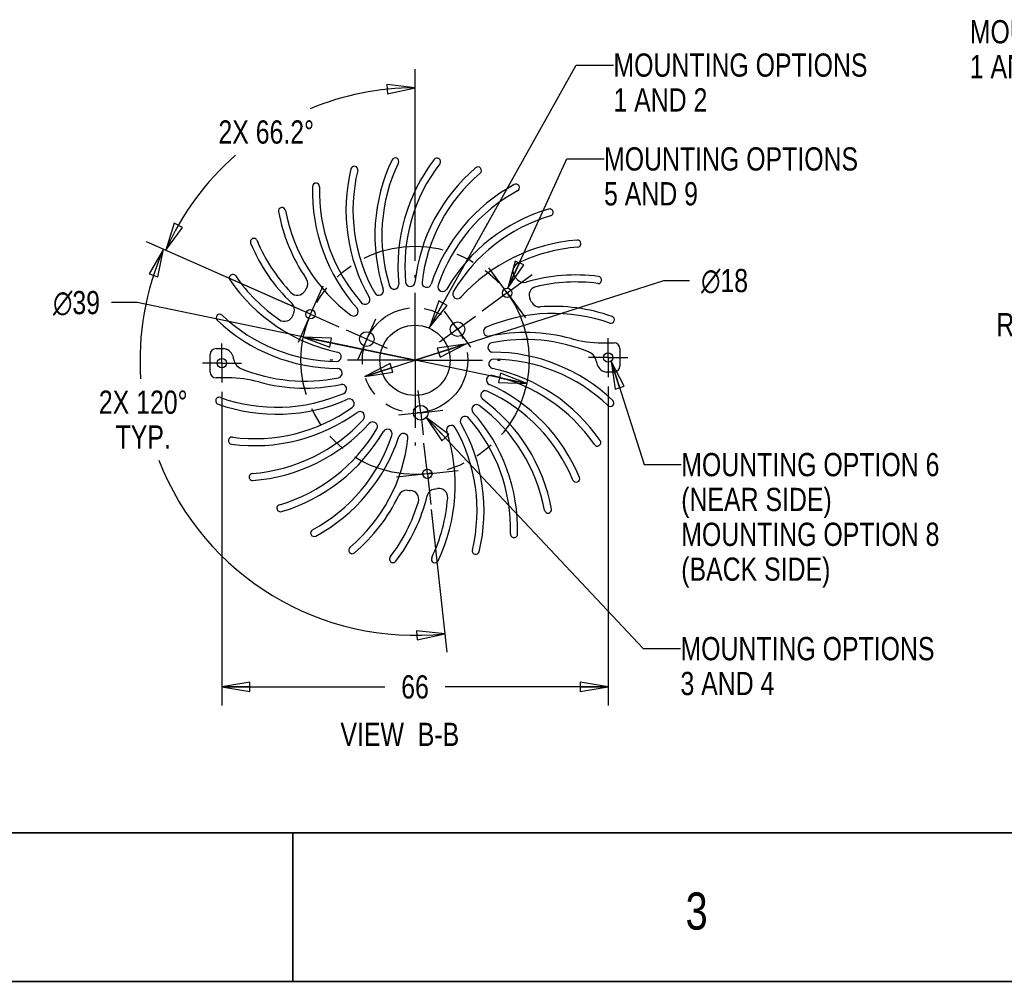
# Model space of a CAD drawing. Header units: inches. Extents: x 0 to 22, y -0.8 to 17.8.
# Tile 3 of 5: x 3.7 to 10.3, y 0 to 6.5. Entities that reach past the tile are written whole.
import ezdxf

# ---------------------------------------------------------------- set-up
doc = ezdxf.new("R2010")
doc.units = ezdxf.units.IN
doc.header["$LTSCALE"] = 1.21
doc.header["$MEASUREMENT"] = 0
doc.linetypes.add('CENTER', pattern=[0.6, 0.375, -0.075, 0.075, -0.075])
doc.linetypes.add('PHANTOM', pattern=[0.8, 0.45, -0.05, 0.1, -0.05, 0.1, -0.05])
doc.layers.get('0').update_dxf_attribs({"linetype": 'CONTINUOUS'})
doc.layers.add('02___PRT_ALL_AXES', color=7, linetype='CONTINUOUS')
doc.layers.add('DEFAULT_3', color=7, linetype='PHANTOM')
doc.styles.get("Standard").update_dxf_attribs({"font": 'txt', "width": 0.8})
doc.styles.add('TEXTSTYLE_1', font='gdt', dxfattribs={"width": 0.8})
doc.dimstyles.new('DIMSTYLE_1', dxfattribs={"dimtxt": 0.15625, "dimasz": 0.1875, "dimexe": 0.18, "dimexo": 0.0625, "dimgap": 0.09, "dimtad": 0, "dimtih": 1, "dimtoh": 1, "dimdec": 0, "dimzin": 4, "dimdsep": 46, "dimtxsty": 'STANDARD', "dimblk": 'CLOSED', "dimblk1": 'CLOSED', "dimblk2": 'CLOSED', "dimcen": 0.09, "dimadec": 0, "dimazin": 0, "dimtfac": 1, "dimtdec": 0, "dimtofl": 0, "dimtmove": 0, "dimatfit": 3, "dimldrblk": 'CLOSED', "dimfxl": 1, "dimtolj": 1, "dimtzin": 4, "dimarcsym": 0})
doc.dimstyles.new('DIMSTYLE_10', dxfattribs={"dimtxt": 0.15625, "dimasz": 0.1875, "dimexe": 0.18, "dimexo": 0.0625, "dimgap": 0.09, "dimtad": 0, "dimtih": 1, "dimtoh": 1, "dimdec": 0, "dimzin": 4, "dimdsep": 46, "dimtxsty": 'STANDARD', "dimblk": 'CLOSED', "dimblk1": 'CLOSED', "dimblk2": 'CLOSED', "dimcen": 0.09, "dimadec": 0, "dimazin": 0, "dimtfac": 1, "dimtdec": 0, "dimtofl": 0, "dimtmove": 0, "dimatfit": 3, "dimldrblk": 'CLOSED', "dimfxl": 1, "dimtolj": 1, "dimtzin": 4, "dimarcsym": 0})
doc.dimstyles.new('DIMSTYLE_12', dxfattribs={"dimtxt": 0.15625, "dimasz": 0.1875, "dimexe": 0.18, "dimexo": 0.0625, "dimgap": 0.09, "dimtad": 0, "dimtih": 1, "dimtoh": 1, "dimlfac": 0.5, "dimzin": 4, "dimdsep": 46, "dimtxsty": 'STANDARD', "dimblk": 'CLOSED', "dimblk1": 'CLOSED', "dimblk2": 'CLOSED', "dimcen": 0.09, "dimadec": 0, "dimazin": 0, "dimtfac": 1, "dimtofl": 0, "dimtmove": 0, "dimatfit": 3, "dimldrblk": 'CLOSED', "dimfxl": 1, "dimtolj": 1, "dimtzin": 4, "dimarcsym": 0})
doc.dimstyles.new('DIMSTYLE_5', dxfattribs={"dimtxt": 0.15625, "dimasz": 0.1875, "dimexe": 0.18, "dimexo": 0.0625, "dimgap": 0.09, "dimtad": 0, "dimtih": 1, "dimtoh": 1, "dimdec": 1, "dimzin": 4, "dimdsep": 46, "dimtxsty": 'STANDARD', "dimblk": 'CLOSED', "dimblk1": 'CLOSED', "dimblk2": 'CLOSED', "dimcen": 0.09, "dimadec": 0, "dimazin": 0, "dimtfac": 1, "dimtdec": 1, "dimtofl": 0, "dimtmove": 0, "dimatfit": 3, "dimldrblk": 'CLOSED', "dimfxl": 1, "dimtolj": 1, "dimtzin": 4, "dimarcsym": 0})
doc.dimstyles.get("Standard").update_dxf_attribs({"dimtxt": 0.15625, "dimasz": 0.1875, "dimexe": 0.18, "dimexo": 0.0625, "dimgap": 0.09, "dimtad": 0, "dimtih": 1, "dimtoh": 1, "dimzin": 4, "dimdsep": 46, "dimtxsty": 'STANDARD', "dimblk": 'CLOSED', "dimblk1": 'CLOSED', "dimblk2": 'CLOSED', "dimcen": 0.09, "dimadec": 0, "dimazin": 0, "dimtp": 0.01, "dimtm": 0.01, "dimtfac": 1, "dimtofl": 0, "dimtmove": 0, "dimatfit": 3, "dimldrblk": 'CLOSED', "dimfxl": 1, "dimtolj": 1, "dimtzin": 4, "dimarcsym": 0})

# ---------------------------------------------------------------- blocks, each defined once
blk = doc.blocks.new('_CLOSED')
at = {"color": 0, "linetype": 'BYBLOCK'}
for p, q in [((0, 0), (-1, 0.167)), ((-1, 0.167), (-1, -0.167)), ((-1, -0.167), (0, 0)), ((-1, 0), (0, 0))]:
    blk.add_line(p, q, dxfattribs=at)
blk = doc.blocks.new('*D0')
at = {"color": 2, "linetype": 'CONTINUOUS'}
for p, q in [((4.4625, 4.5671), (4.2906, 4.5671)), ((6.3316, 4.1791), (4.4625, 4.5671)), ((5.5802, 4.3351), (6.3316, 4.1791)), ((7.083, 4.0232), (6.3316, 4.1791))]:
    blk.add_line(p, q, dxfattribs=at)
at = {"color": 2, "linetype": 'CONTINUOUS', "xscale": 0.1875, "yscale": 0.1875, "zscale": 0.1875}
for p, rotation in [((5.5802, 4.3351), 168.2744332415), ((7.083, 4.0232), 348.2744332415)]:
    blk.add_blockref('_CLOSED', p, dxfattribs=dict(at, rotation=rotation))
at = {"color": 2, "linetype": 'CONTINUOUS', "insert": (4.2125, 4.6452), "char_height": 0.15625, "width": 0.458333, "attachment_point": 3, "line_spacing_factor": 0.9, "style": 'TEXTSTYLE_1'}
blk.add_mtext('{\\Fgdt;n}\\Ftxt;39', dxfattribs=at)
blk = doc.blocks.new('*D1')
at = {"color": 2, "linetype": 'CONTINUOUS'}
for p, q in [((6.3317, 4.1788), (8.0062, 4.7154)), ((8.0062, 4.7154), (8.1781, 4.7154)), ((6.669, 4.2869), (6.3317, 4.1788)), ((5.9944, 4.0708), (6.3317, 4.1788))]:
    blk.add_line(p, q, dxfattribs=at)
at = {"color": 2, "linetype": 'CONTINUOUS', "xscale": 0.1875, "yscale": 0.1875, "zscale": 0.1875}
for p, rotation in [((6.669, 4.2869), 17.7676741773), ((5.9944, 4.0708), 197.7676741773)]:
    blk.add_blockref('_CLOSED', p, dxfattribs=dict(at, rotation=rotation))
at = {"color": 2, "linetype": 'CONTINUOUS', "insert": (8.2562, 4.7935), "char_height": 0.15625, "width": 0.458333, "attachment_point": 1, "line_spacing_factor": 0.9, "style": 'TEXTSTYLE_1'}
blk.add_mtext('{\\Fgdt;n}\\Ftxt;18', dxfattribs=at)
blk = doc.blocks.new('*D15')
at = {"color": 2, "linetype": 'CONTINUOUS'}
for p, q in [((6.3316, 4.8477), (6.3316, 6.137)), ((5.4295, 4.5768), (4.54, 4.9693))]:
    blk.add_line(p, q, dxfattribs=at)
for points in [[(6.1459, 5.9712), (6.3316, 6.012), (6.1427, 6.0336), (6.1459, 5.9712)], [(4.7108, 5.1003), (4.6544, 4.9188), (4.7667, 5.0722), (4.7108, 5.1003)]]:
    blk.add_lwpolyline(points, dxfattribs=at)
for start, end in [(90, 112.63182), (131.18972, 156.19032)]:
    blk.add_arc((6.3316, 4.1788), 1.8332, start, end, dxfattribs=at)
at = {"color": 2, "linetype": 'CONTINUOUS', "insert": (5.3306, 5.7927), "char_height": 0.15625, "width": 0.979167, "attachment_point": 2, "line_spacing_factor": 0.9}
blk.add_mtext('2X 66.2\\Fgdt;{\\Fgdt;~}', dxfattribs=at)
blk = doc.blocks.new('*D16')
at = {"color": 2, "linetype": 'CONTINUOUS'}
for p, q in [((5.572, 4.5139), (4.5247, 4.9761)), ((6.4404, 3.1758), (6.5446, 2.2153))]:
    blk.add_line(p, q, dxfattribs=at)
for points in [[(4.6014, 4.7393), (4.6391, 4.9256), (4.543, 4.7616), (4.6014, 4.7393)], [(6.3457, 2.2976), (6.5311, 2.3396), (6.3421, 2.36), (6.3457, 2.2976)]]:
    blk.add_lwpolyline(points, dxfattribs=at)
for start, end in [(156.19032, 183.88423), (201.30628, 276.19032)]:
    blk.add_arc((6.3316, 4.1788), 1.85, start, end, dxfattribs=at)
at = {"color": 2, "linetype": 'CONTINUOUS', "insert": (4.5032, 3.9753), "char_height": 0.15625, "width": 0.854167, "attachment_point": 2, "line_spacing_factor": 0.9}
blk.add_mtext('2X 120\\Fgdt;{\\Fgdt;~}\\P\\Ftxt;TYP.', dxfattribs=at)
blk = doc.blocks.new('*D17')
at = {"color": 2, "linetype": 'CONTINUOUS'}
for p, q in [((7.6307, 4.0033), (7.6307, 1.8571)), ((5.0325, 3.9662), (5.0325, 1.8571)), ((5.0325, 1.9821), (6.1285, 1.9821)), ((7.6307, 1.9821), (6.5347, 1.9821))]:
    blk.add_line(p, q, dxfattribs=at)
at = {"color": 2, "linetype": 'CONTINUOUS', "xscale": 0.1875, "yscale": 0.1875, "zscale": 0.1875, "rotation": 180}
blk.add_blockref('_CLOSED', (5.0325, 1.9821), dxfattribs=at)
at = {"color": 2, "linetype": 'CONTINUOUS', "xscale": 0.1875, "yscale": 0.1875, "zscale": 0.1875}
blk.add_blockref('_CLOSED', (7.6307, 1.9821), dxfattribs=at)
at = {"color": 2, "linetype": 'CONTINUOUS', "insert": (6.3316, 2.0602), "char_height": 0.15625, "width": 0.25, "attachment_point": 2, "line_spacing_factor": 0.9}
blk.add_mtext('66', dxfattribs=at)
blk = doc.blocks.new('*D23')
at = {"color": 2, "linetype": 'CONTINUOUS'}
for p, q in [((11.2762, 4.9844), (10.7054, 4.4184)), ((10.7054, 4.4184), (10.5336, 4.4184))]:
    blk.add_line(p, q, dxfattribs=at)
at = {"color": 2, "linetype": 'CONTINUOUS', "xscale": 0.1875, "yscale": 0.1875, "zscale": 0.1875, "rotation": 44.7600833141}
blk.add_blockref('_CLOSED', (11.2762, 4.9844), dxfattribs=at)
at = {"color": 2, "linetype": 'CONTINUOUS', "insert": (10.4554, 4.4966), "char_height": 0.15625, "width": 0.25, "attachment_point": 3, "line_spacing_factor": 0.9}
blk.add_mtext('R1', dxfattribs=at)

msp = doc.modelspace()

# ---------------------------------------------------------------- linework, layer by layer
at = {"color": 7, "linetype": 'CONTINUOUS'}
for p, q in [((4.99301, 4.2575), (5.04449, 4.2575)), ((5.05911, 4.25469), (5.06253, 4.25332)), ((7.58858, 4.29687), (7.67018, 4.29687)), ((7.70955, 4.2575), (7.70955, 4.13939)), ((4.95364, 4.10002), (4.95364, 4.21813)), ((5.07462, 4.06065), (4.99301, 4.06065)), ((7.60408, 4.10284), (7.60066, 4.10421)), ((7.67018, 4.10002), (7.61871, 4.10002))]:
    msp.add_line(p, q, dxfattribs=at)
at = {"color": 7, "linetype": 'CONTINUOUS', "const_width": 0.01}
for points in [[(21.51, 1), (0.51, 1)], [(5.51, 1), (5.51, 0)], [(22.01, 0), (0.01, 0)]]:
    msp.add_lwpolyline(points, dxfattribs=at)
at = {"color": 7, "linetype": 'CONTINUOUS'}
for centre, radius in [((6.95119, 4.63207), 0.0315), ((5.62922, 4.48869), 0.0315), ((6.3316, 4.17876), 0.23622), ((6.41438, 3.41552), 0.0315)]:
    msp.add_circle(centre, radius, dxfattribs=at)
for centre, radius, start, end in [((7.24265, 5.01833), 1.1811, 154.461428, 197.793102), ((7.24265, 5.01833), 1.13386, 154.461428, 197.427755), ((6.19826, 5.51734), 0.02362, 334.461428, 154.461428), ((7.3973, 4.81056), 1.1811, 142.461428, 185.793102), ((7.3973, 4.81056), 1.13386, 142.461428, 185.427755), ((6.47948, 5.51581), 0.02362, 322.461428, 142.461428), ((7.04819, 5.1894), 1.1811, 166.461428, 209.793102), ((5.92287, 5.46037), 0.02362, 346.461428, 166.461428), ((7.04819, 5.1894), 1.13386, 166.461428, 209.427755), ((7.50537, 4.57518), 1.1811, 130.461428, 173.793102), ((7.50537, 4.57518), 1.13386, 130.461428, 173.427755), ((6.75424, 5.45585), 0.02362, 310.461428, 130.461428), ((5.66534, 5.34738), 0.02362, 358.461428, 178.461428), ((6.8224, 5.3163), 1.1811, 178.461428, 221.793102), ((6.8224, 5.3163), 1.13386, 178.461428, 221.427755), ((7.56214, 4.32248), 1.1811, 118.461428, 161.793102), ((7.56214, 4.32248), 1.13386, 118.461428, 161.427755), ((7.01052, 5.34007), 0.02362, 298.461428, 118.461428), ((5.43693, 5.18332), 0.02362, 10.461428, 190.461428), ((6.57517, 5.39349), 1.1811, 190.461428, 214.34409), ((6.57517, 5.39349), 1.13386, 190.461428, 233.427755), ((7.56513, 4.0635), 1.1811, 106.461428, 149.793102), ((7.23714, 5.17353), 0.02362, 286.461428, 106.461428), ((7.56513, 4.0635), 1.13386, 106.461428, 149.427755), ((5.24762, 4.97536), 0.02362, 22.461428, 202.461428), ((6.31729, 5.41759), 1.13386, 202.461428, 223.647499), ((7.51421, 3.80955), 1.1811, 94.461428, 137.793102), ((7.42417, 4.96352), 0.02362, 274.461428, 94.461428), ((6.31729, 5.41759), 1.1811, 202.461428, 226.34409), ((7.51421, 3.80955), 1.13386, 94.461428, 115.647499), ((7.049, 4.77846), 0.05906, 115.647499, 219.893087), ((5.10569, 4.73258), 0.02362, 34.461428, 214.461428), ((6.06004, 5.38754), 1.1811, 214.461428, 257.793102), ((6.06004, 5.38754), 1.13386, 214.461428, 235.647499), ((5.55122, 4.69384), 0.05906, 326.573798, 34.34409), ((6.29988, 4.70629), 0.0315, 185.427755, 353.793102), ((6.41025, 4.70136), 0.0315, 173.427755, 341.793102), ((6.3316, 4.17876), 0.87598, 38.573798, 39.893087), ((7.06262, 4.76178), 0.05906, 218.573798, 286.34409), ((7.4116, 3.57174), 1.1811, 82.461428, 106.34409), ((7.4116, 3.57174), 1.13386, 82.461428, 103.647499), ((7.56346, 4.71921), 0.02362, 262.461428, 82.461428), ((5.53956, 4.67574), 0.05906, 223.647499, 327.893087), ((6.3316, 4.17876), 0.87598, 146.573798, 147.893087), ((6.08806, 4.64778), 0.0315, 209.427755, 17.793102), ((6.19089, 4.68817), 0.0315, 197.427755, 5.793102), ((6.51719, 4.67358), 0.0315, 161.427755, 329.793102), ((6.61601, 4.62418), 0.0315, 149.427755, 317.793102), ((7.15801, 4.61619), 0.05906, 103.647499, 207.893087), ((5.99586, 4.5869), 0.0315, 221.427755, 29.793102), ((6.3316, 4.17876), 0.87598, 26.573798, 27.893087), ((7.16786, 4.59705), 0.05906, 206.573798, 274.34409), ((5.46118, 4.52033), 0.05906, 338.573798, 46.34409), ((5.91834, 4.50818), 0.0315, 233.427755, 41.793102), ((7.26179, 3.36046), 1.1811, 70.461428, 94.34409), ((5.01733, 4.4656), 0.02362, 46.461428, 226.461428), ((5.81465, 5.30467), 1.1811, 226.461428, 269.793102), ((5.81465, 5.30467), 1.13386, 226.461428, 269.427755), ((5.45355, 4.5002), 0.05906, 235.647499, 339.893087), ((6.3316, 4.17876), 0.87598, 158.573798, 159.893087), ((7.26179, 3.36046), 1.13386, 70.461428, 113.427755), ((7.6489, 4.45129), 0.02362, 250.461428, 70.461428), ((6.8235, 4.37194), 0.0315, 113.427755, 281.793102), ((7.07133, 3.18494), 1.1811, 74.766158, 101.793102), ((7.07133, 3.18494), 1.13386, 67.604559, 101.427755), ((7.58858, 5.08427), 0.7874, 254.766158, 270), ((4.99301, 4.21813), 0.03937, 90, 180), ((5.04449, 4.21813), 0.03937, 68.198591, 90), ((5.03329, 4.18021), 0.07874, 6.137565, 68.198591), ((6.85292, 4.26545), 0.0315, 101.427755, 269.793102), ((7.67018, 4.2575), 0.03937, 0, 90), ((5.18986, 4.19705), 0.07874, 186.137565, 247.604559), ((5.80364, 4.20236), 0.0315, 269.427755, 77.793102), ((6.85955, 4.15516), 0.0315, 89.427755, 257.793102), ((6.84854, 3.05286), 1.1811, 46.461428, 89.793102), ((6.84854, 3.05286), 1.13386, 46.461428, 89.427755), ((7.47333, 4.16048), 0.07874, 6.137565, 67.604559), ((5.59186, 5.17258), 1.13386, 247.604559, 281.427755), ((5.81027, 4.09208), 0.0315, 281.427755, 89.793102), ((6.60316, 2.96998), 1.1811, 34.461428, 77.793102), ((7.62991, 4.17731), 0.07874, 186.137565, 248.198591), ((7.67018, 4.13939), 0.03937, 270, 360), ((4.99301, 4.10002), 0.03937, 180, 270), ((5.07462, 3.27325), 0.7874, 74.766158, 90), ((6.84311, 4.04591), 0.0315, 77.427755, 245.793102), ((6.60316, 2.96998), 1.13386, 34.461428, 77.427755), ((7.61871, 4.13939), 0.03937, 248.198591, 270), ((5.59186, 5.17258), 1.1811, 254.766158, 281.793102), ((5.83969, 3.98558), 0.0315, 293.427755, 101.793102), ((6.80431, 3.94247), 0.0315, 65.427755, 233.793102), ((6.3459, 2.93994), 1.1811, 22.461428, 65.793102), ((5.01429, 3.90624), 0.02362, 70.461428, 250.461428), ((5.4014, 4.99707), 1.1811, 250.461428, 293.793102), ((5.4014, 4.99707), 1.13386, 250.461428, 293.427755), ((5.8906, 3.88753), 0.0315, 305.427755, 113.793102), ((6.08802, 2.96403), 1.1811, 10.461428, 53.793102), ((6.3459, 2.93994), 1.13386, 22.461428, 65.427755), ((7.64586, 3.89193), 0.02362, 226.461428, 46.461428), ((5.25159, 4.78579), 1.13386, 262.461428, 305.427755), ((6.74485, 3.84935), 0.0315, 53.427755, 221.793102), ((6.08802, 2.96403), 1.13386, 10.461428, 53.427755), ((5.25159, 4.78579), 1.1811, 262.461428, 305.793102), ((5.14898, 4.54797), 1.13386, 274.461428, 317.427755), ((5.96079, 3.80221), 0.0315, 317.427755, 125.793102), ((6.66733, 3.77063), 0.0315, 41.427755, 209.793102), ((5.84079, 3.04122), 1.13386, 358.461428, 41.427755), ((5.84079, 3.04122), 1.1811, 358.461428, 41.793102), ((5.14898, 4.54797), 1.1811, 274.461428, 317.793102), ((5.09806, 4.29403), 1.13386, 286.461428, 329.427755), ((6.04718, 3.73334), 0.0315, 329.427755, 137.793102), ((6.14601, 3.68394), 0.0315, 341.427755, 149.793102), ((6.57514, 3.70974), 0.0315, 29.427755, 197.793102), ((5.61501, 3.16812), 1.13386, 346.461428, 29.427755), ((5.61501, 3.16812), 1.1811, 346.461428, 29.793102), ((5.09974, 3.63831), 0.02362, 82.461428, 262.461428), ((5.09806, 4.29403), 1.1811, 286.461428, 329.793102), ((5.10105, 4.03504), 1.13386, 298.461428, 341.427755), ((5.10105, 4.03504), 1.1811, 298.461428, 341.793102), ((5.15783, 3.78234), 1.13386, 310.461428, 353.427755), ((6.25294, 3.65617), 0.0315, 353.427755, 161.793102), ((5.42054, 3.3392), 1.1811, 334.461428, 17.793102), ((7.55751, 3.62494), 0.02362, 214.461428, 34.461428), ((5.23902, 3.394), 0.02362, 94.461428, 274.461428), ((7.41557, 3.38217), 0.02362, 202.461428, 22.461428), ((6.471, 3.25417), 0.05906, 98.573798, 166.34409), ((6.3316, 4.17876), 0.87598, 278.573798, 279.893087), ((6.49225, 3.25763), 0.05906, 355.647499, 99.893087), ((5.15783, 3.78234), 1.1811, 310.461428, 334.34409), ((5.2659, 3.54696), 1.1811, 322.461428, 346.34409), ((6.27572, 3.24539), 0.05906, 86.573798, 154.34409), ((6.3316, 4.17876), 0.87598, 266.573798, 267.893087), ((6.29722, 3.24435), 0.05906, 343.647499, 87.893087), ((5.42054, 3.3392), 1.13386, 334.461428, 355.647499), ((5.42606, 3.18399), 0.02362, 106.461428, 286.461428), ((5.2659, 3.54696), 1.13386, 322.461428, 343.647499), ((7.22626, 3.1742), 0.02362, 190.461428, 10.461428), ((5.65267, 3.01746), 0.02362, 118.461428, 298.461428), ((6.99785, 3.01014), 0.02362, 178.461428, 358.461428), ((5.90896, 2.90168), 0.02362, 130.461428, 310.461428), ((6.18371, 2.84171), 0.02362, 142.461428, 322.461428), ((6.46493, 2.84018), 0.02362, 154.461428, 334.461428), ((6.74032, 2.89716), 0.02362, 166.461428, 346.461428)]:
    msp.add_arc(centre, radius, start, end, dxfattribs=at)
at = {"layer": '02___PRT_ALL_AXES', "color": 2, "linetype": 'CENTER'}
for p, q in [((6.95119, 4.63207), (6.82821, 4.80016)), ((6.3316, 4.17876), (6.3316, 4.7512)), ((6.95119, 4.63207), (7.11927, 4.75505)), ((5.62922, 4.48869), (5.7133, 4.67923)), ((5.62922, 4.48869), (5.43868, 4.57277)), ((6.95119, 4.63207), (6.78311, 4.5091)), ((6.95119, 4.63207), (7.07417, 4.46399)), ((6.61756, 4.38798), (6.52946, 4.50841)), ((5.62922, 4.48869), (5.54514, 4.29815)), ((5.62922, 4.48869), (5.81976, 4.40461)), ((6.00742, 4.3218), (6.06766, 4.45832)), ((6.61756, 4.38798), (6.73799, 4.47609)), ((6.00742, 4.3218), (5.87091, 4.38204)), ((6.61756, 4.38798), (6.49714, 4.29988)), ((6.61756, 4.38798), (6.70567, 4.26756)), ((6.00742, 4.3218), (5.94719, 4.18529)), ((6.00742, 4.3218), (6.14394, 4.26157)), ((7.63068, 4.19732), (7.63068, 4.32882)), ((5.03252, 4.1602), (5.03252, 4.2917)), ((6.3316, 4.17876), (5.75916, 4.17876)), ((6.3316, 4.17876), (6.3316, 3.60632)), ((6.3316, 4.17876), (6.90404, 4.17876)), ((7.63068, 4.19732), (7.49918, 4.19732)), ((7.63068, 4.19732), (7.76217, 4.19732)), ((7.63068, 4.19732), (7.63068, 4.06582)), ((5.03252, 4.1602), (4.90102, 4.1602)), ((5.03252, 4.1602), (5.03252, 4.02871)), ((5.03252, 4.1602), (5.16401, 4.1602)), ((6.3698, 3.8265), (6.35372, 3.97484)), ((6.3698, 3.8265), (6.51815, 3.84259)), ((6.3698, 3.8265), (6.22146, 3.81041)), ((6.3698, 3.8265), (6.38589, 3.67815)), ((6.41438, 3.41552), (6.39192, 3.62257)), ((6.41438, 3.41552), (6.20733, 3.39306)), ((6.41438, 3.41552), (6.62143, 3.43798)), ((6.41438, 3.41552), (6.43684, 3.20847))]:
    msp.add_line(p, q, dxfattribs=at)
at = {"layer": '02___PRT_ALL_AXES', "color": 7, "linetype": 'CONTINUOUS'}
for centre, radius in [((6.61756, 4.38798), 0.04921), ((6.00742, 4.3218), 0.04921), ((5.03252, 4.1602), 0.0315), ((7.63068, 4.19732), 0.0315), ((6.3698, 3.8265), 0.04921)]:
    msp.add_circle(centre, radius, dxfattribs=at)
at = {"layer": 'DEFAULT_3', "color": 8, "linetype": 'PHANTOM'}
for centre, radius in [((6.3316, 4.17915), 0.76738), ((6.33173, 4.17884), 0.35421)]:
    msp.add_circle(centre, radius, dxfattribs=at)

# ---------------------------------------------------------------- texts
at = {"color": 2, "linetype": 'CONTINUOUS', "attachment_point": 1, "line_spacing_factor": 0.9}
for s, insert, char_height, width in [('MOUNTING OPTIONS\\P1 AND 2', (10.06322, 6.46718), 0.15625, 2), ('MOUNTING OPTIONS\\P1 AND 2', (7.66631, 6.24276), 0.15625, 2), ('MOUNTING OPTIONS\\P5 AND 9', (7.60305, 5.61161), 0.15625, 2), ('MOUNTING OPTION 6 \\P(NEAR SIDE)\\PMOUNTING OPTION 8 \\P(BACK SIDE)', (8.12225, 3.55549), 0.15625, 2.25), ('MOUNTING OPTIONS \\P3 AND 4', (8.11714, 2.31745), 0.15625, 2.125), ('VIEW  B-B', (5.83001, 1.74095), 0.15625, 1.125), ('3', (8.15152, 0.59928), 0.25, 0.2)]:
    msp.add_mtext(s, dxfattribs=dict(at, insert=insert, char_height=char_height, width=width))

# ---------------------------------------------------------------- dimensions: what is measured, and where the dimension line sits
at = {"color": 2, "linetype": 'CONTINUOUS'}
for base, line1, line2, text, picture, middle in [((5.33059, 5.71458), ((6.3316, 6.137), (6.3316, 4.84766)), ((5.42951, 4.57681), (4.54002, 4.9693)), '2X <>', '*D15', (5.2108, 5.71458)), ((4.83856, 3.08641), ((4.52471, 4.97606), (5.57204, 4.51392)), ((6.44038, 3.17577), (6.54456, 2.21531)), '2X <>\\PTYP.', '*D16', (4.38339, 3.78001))]:
    dim = msp.add_angular_dim_2l(base=base, line1=line1, line2=line2, text=text, dimstyle='DIMSTYLE_5', dxfattribs=at)
    dim.commit()
    dim.dimension.update_dxf_attribs({"geometry": picture, "text_midpoint": middle, "dimtype": 162})
dim = msp.add_radius_dim(center=(11.33206, 5.03985), mpoint=(11.27615, 4.9844), dimstyle='DIMSTYLE_12', dxfattribs=at)
dim.commit()
dim.dimension.update_dxf_attribs({"geometry": '*D23', "text_midpoint": (10.20543, 4.41843), "dimtype": 164})
for p1, p2, picture, middle in [((6.66904, 4.28693), (5.99442, 4.07076), '*D1', (8.48535, 4.71541)), ((5.58024, 4.3351), (7.08297, 4.0232), '*D0', (3.75412, 4.5671))]:
    dim = msp.add_diameter_dim_2p(p1=p1, p2=p2, dimstyle='DIMSTYLE_1', dxfattribs=at)
    dim.commit()
    dim.dimension.update_dxf_attribs({"geometry": picture, "text_midpoint": middle, "dimtype": 163})
dim = msp.add_linear_dim(base=(7.63068, 1.9821), p1=(5.03252, 3.96621), p2=(7.63068, 4.00332), dimstyle='DIMSTYLE_10', dxfattribs=at)
dim.commit()
dim.dimension.update_dxf_attribs({"geometry": '*D17', "text_midpoint": (6.2066, 1.9821), "dimtype": 160})

# ---------------------------------------------------------------- leaders
for points in [[(6.42814, 4.39932), (7.41631, 6.16463), (7.66631, 6.16463)], [(6.95607, 4.66319), (7.35305, 5.53348), (7.60305, 5.53348)], [(7.65138, 4.17358), (7.87225, 3.47736), (8.12225, 3.47736)], [(6.40752, 3.79488), (7.86714, 2.23933), (8.11714, 2.23933)]]:
    msp.add_leader(points, dimstyle='STANDARD', override={"dimtad": 0}, dxfattribs=at)

doc.saveas('drawing.dxf')
